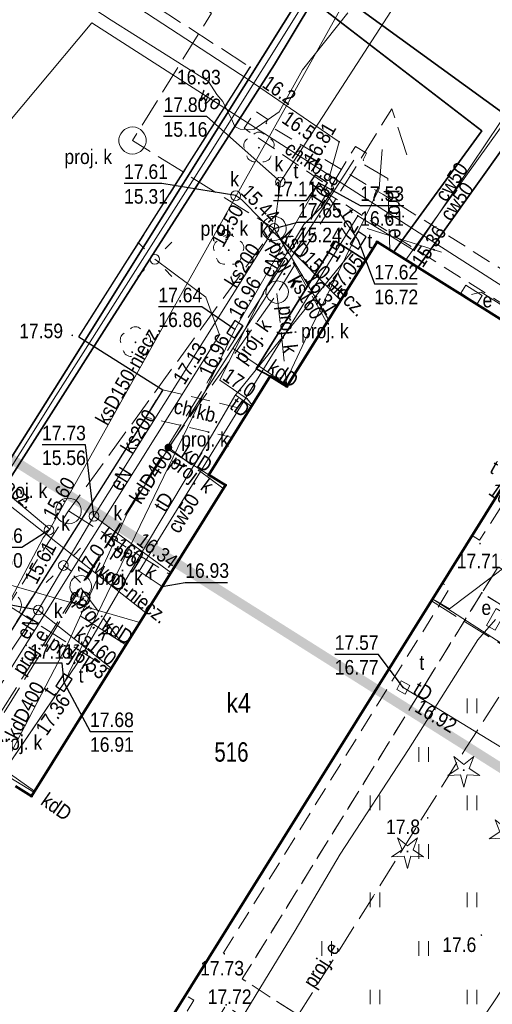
# Model space of a CAD drawing. Header units: metres. Extents: x 6530877 to 6534102, y 6042175 to 6045327.
# Tile 49 of 76: x 6533012 to 6533037, y 6044120 to 6044171. Entities that reach past the tile are written whole.
import ezdxf
from ezdxf.enums import TextEntityAlignment as Align

# ---------------------------------------------------------------- set-up
doc = ezdxf.new("R2010")
doc.units = ezdxf.units.M
doc.header["$MEASUREMENT"] = 0
doc.linetypes.add('1.0_0.5', pattern=[1.5, 1, -0.5])
doc.linetypes.add('1.5_0.5', pattern=[2, 1.5, -0.5])
doc.layers.get('0').update_dxf_attribs({"color": 2, "linetype": 'CONTINUOUS', "lineweight": 5})
for name, color, linetype in [('312-budynek ewidencyjny', 7, 'CONTINUOUS'), ('312-oznaczenie budynku ewidencyjnego', 7, 'CONTINUOUS'), ('312-oznaczenie budynku ewidencyjnego-Atr117', 7, 'CONTINUOUS'), ('chodnik', 7, 'CONTINUOUS'), ('chodnik-Atr17', 7, 'CONTINUOUS'), ('drzewo iglaste', 7, 'CONTINUOUS'), ('drzewo liściaste', 7, 'CONTINUOUS'), ('jezdnia', 7, 'CONTINUOUS'), ('kanalizacyjne urządzenie techniczne - ob. projektowany', 7, 'CONTINUOUS'), ('kanalizacyjne urządzenie techniczne - ob. projektowany-Atr17', 7, 'CONTINUOUS'), ('krawężnik', 7, 'CONTINUOUS'), ('latarnia', 7, 'CONTINUOUS'), ('obudowa ochronna przewodu', 7, 'CONTINUOUS'), ('ogrodzenie trwałe', 7, 'CONTINUOUS'), ('pikieta naturalna', 7, 'CONTINUOUS'), ('pikieta naturalna-Atr2', 7, 'CONTINUOUS'), ('pikieta sztuczna', 7, 'CONTINUOUS'), ('pikieta sztuczna-Atr2', 7, 'CONTINUOUS'), ('przewód ciepłowniczy', 7, 'CONTINUOUS'), ('przewód ciepłowniczy-Atr1', 7, 'CONTINUOUS'), ('przewód elektroenergetyczny podziemny', 7, 'CONTINUOUS'), ('przewód elektroenergetyczny podziemny - ob. projektowany', 7, 'CONTINUOUS'), ('przewód elektroenergetyczny podziemny - ob. projektowany-Atr1', 7, 'CONTINUOUS'), ('przewód elektroenergetyczny podziemny-Atr1', 7, 'CONTINUOUS'), ('przewód gazowy', 7, 'CONTINUOUS'), ('przewód kanalizacyjny', 7, 'CONTINUOUS'), ('przewód kanalizacyjny - ob. projektowany', 7, 'CONTINUOUS'), ('przewód kanalizacyjny - ob. projektowany-Atr1', 7, 'CONTINUOUS'), ('przewód kanalizacyjny-Atr1', 7, 'CONTINUOUS'), ('przewód telekomunikacyjny podziemny', 7, 'CONTINUOUS'), ('przewód telekomunikacyjny podziemny-Atr1', 7, 'CONTINUOUS'), ('przewód wodociągowy', 7, 'CONTINUOUS'), ('przewód wodociągowy - ob. projektowany', 7, 'CONTINUOUS'), ('przewód wodociągowy-Atr1', 7, 'CONTINUOUS'), ('Punkt budynku', 7, 'CONTINUOUS'), ('rzędna', 7, 'CONTINUOUS'), ('rzędna-Atr2', 7, 'CONTINUOUS'), ('rzędna-Atr3', 7, 'CONTINUOUS'), ('szafa elektroenergetyczna lub kontener', 7, 'CONTINUOUS'), ('szafa elektroenergetyczna lub kontener-Atr17', 7, 'CONTINUOUS'), ('trawnik', 7, 'CONTINUOUS'), ('właz do komory lub kanału - kwadratowy', 7, 'CONTINUOUS'), ('właz do komory lub kanału - kwadratowy-Atr17', 7, 'CONTINUOUS'), ('właz do komory lub kanału - okrągły', 7, 'CONTINUOUS'), ('właz do komory lub kanału - okrągły-Atr17', 7, 'CONTINUOUS'), ('właz do komory lub kanału - prostokątny', 7, 'CONTINUOUS'), ('właz do komory lub kanału - prostokątny-Atr17', 7, 'CONTINUOUS'), ('Zakres', 7, 'CONTINUOUS')]:
    doc.layers.add(name, color=color, linetype=linetype)
doc.styles.get("Standard").update_dxf_attribs({"font": 'Working1250', "width": 0.75})
doc.linetypes.add('902-500', pattern='A,3.75,0,[1,ksztalty.shx,S=0.5,R=0,X=0,Y=0],3.75', length=7.5)

# ---------------------------------------------------------------- blocks, each defined once
blk = doc.blocks.new('PUNKTBUD')
at = {"color": 0}
blk.add_circle((0, 0), 0.045, dxfattribs=at)
blk = doc.blocks.new('PW01')
at = {"linetype": 'Continuous', "lineweight": 13}
h = blk.add_hatch(color=0, dxfattribs=at)
edge = h.paths.add_edge_path()
edge.add_arc((0, 0), 0.045, 0, 360)
blk = doc.blocks.new('OP011')
at = {"linetype": 'Continuous', "lineweight": 13}
h = blk.add_hatch(color=0, dxfattribs=at)
edge = h.paths.add_edge_path()
edge.add_arc((0, 0), 0.05, 0, 360)
at = {"color": 0, "linetype": 'Continuous', "lineweight": 13}
for p, q in [((-0.283, 0.093), (-0.512, 0.706)), ((-0.512, 0.706), (0, 0.299)), ((0, 0.299), (0.512, 0.706)), ((0.512, 0.706), (0.283, 0.093)), ((-0.828, -0.268), (-0.283, 0.093)), ((0.283, 0.093), (0.828, -0.268)), ((-0.175, -0.24), (-0.828, -0.268)), ((0, -0.87), (-0.175, -0.24)), ((0.175, -0.24), (0, -0.87)), ((0.828, -0.268), (0.175, -0.24))]:
    blk.add_line(p, q, dxfattribs=at)
blk = doc.blocks.new('US22A')
at = {"color": 0, "linetype": 'Continuous', "lineweight": 0}
blk.add_lwpolyline([(-0.25, -0.25), (0.25, -0.25), (0.25, 0.25), (-0.25, 0.25)], close=True, dxfattribs=at)
blk = doc.blocks.new('US22')
at = {"color": 0, "linetype": 'Continuous', "lineweight": 13}
blk.add_circle((0, 0), 0.25, dxfattribs=at)
blk = doc.blocks.new('OP021')
at = {"linetype": 'Continuous', "lineweight": 13}
h = blk.add_hatch(color=0, dxfattribs=at)
edge = h.paths.add_edge_path()
edge.add_arc((0, 0), 0.05, 0, 360)
at = {"color": 0, "linetype": 'Continuous', "lineweight": 13}
for centre, start, end in [((0, 0.4), 49.272, 130.728), ((-0.38, 0.124), 121.308, 202.548), ((0.38, 0.124), 337.452, 58.692), ((-0.235, -0.324), 193.221, 274.871), ((0.235, -0.324), 265.129, 346.779)]:
    blk.add_arc(centre, 0.4, start, end, dxfattribs=at)
blk = doc.blocks.new('US18')
at = {"color": 0, "linetype": 'Continuous', "lineweight": 13}
for p, q in [((-0.5, -0.25), (-0.5, 0.25)), ((-0.5, 0.25), (0.5, 0.25)), ((0.5, -0.25), (0.5, 0.25)), ((-0.5, -0.25), (0.5, -0.25))]:
    blk.add_line(p, q, dxfattribs=at)
blk = doc.blocks.new('SUPWP')
at = {"color": 0, "linetype": 'Continuous'}
blk.add_lwpolyline([(-0.375, -0.25), (0.375, -0.25), (0.375, 0.25), (-0.375, 0.25)], close=True, dxfattribs=at)
blk = doc.blocks.new('SM01')
at = {"color": 0, "linetype": 'Continuous', "lineweight": 13}
for p, q in [((-0.53, 0.531), (-0.883, 0.884)), ((0.531, 0.531), (0.884, 0.884)), ((-0.53, -0.53), (-0.883, -0.883)), ((0.531, -0.53), (0.884, -0.883))]:
    blk.add_line(p, q, dxfattribs=at)
blk.add_circle((0, 0), 0.25, dxfattribs=at)
blk = doc.blocks.new('TU04')
at = {"color": 0, "linetype": 'Continuous', "lineweight": 13}
for p, q in [((0, 0), (0, 0.75)), ((0.5, 0), (0.5, 0.75))]:
    blk.add_line(p, q, dxfattribs=at)
blk = doc.blocks.new('US25')
at = {"linetype": 'Continuous', "lineweight": 0}
h = blk.add_hatch(color=0, dxfattribs=at)
edge = h.paths.add_edge_path()
edge.add_arc((0, 0), 0.2, 0, 360)

msp = doc.modelspace()

# ---------------------------------------------------------------- linework, layer by layer
at = {"layer": '312-budynek ewidencyjny', "color": 7, "linetype": 'Continuous', "lineweight": 50, "flags": 128}
for points in [[(6533026.06, 6044152.04), (6533030.71, 6044159.5)], [(6533030.71, 6044159.5), (6533041.03, 6044153.04)], [(6533041.03, 6044153.04), (6533015.41, 6044111.96)], [(6533022.04, 6044147.49), (6533025.2, 6044152.57)], [(6533025.2, 6044152.57), (6533026.06, 6044152.04)], [(6533022.89, 6044146.96), (6533022.04, 6044147.49)], [(6533012.89, 6044130.93), (6533022.89, 6044146.96)], [(6533012.06, 6044131.45), (6533012.89, 6044130.93)]]:
    msp.add_lwpolyline(points, dxfattribs=at)
at = {"layer": 'chodnik', "color": 7, "linetype": '1.0_0.5', "lineweight": 18, "flags": 128}
for points in [[(6533016, 6044109.01), (6533022.91, 6044120.13), (6533032.53, 6044113.92), (6533033.37, 6044115.3), (6533023.76, 6044121.51), (6533036.11, 6044141.41), (6533036.95, 6044142.75), (6533043.16, 6044152.54), (6533053.52, 6044146.04), (6533054.18, 6044142.79), (6533055.75, 6044142.51), (6533054.62, 6044147.87), (6533054.25, 6044147.27), (6533031.03, 6044161.94), (6533030.18, 6044162.43), (6533024.97, 6044165.61), (6533025.08, 6044165.81), (6533024.44, 6044166.23), (6533023.86, 6044165.35), (6533028.19, 6044162.39), (6533028.01, 6044162.08), (6533041.86, 6044153.35), (6533036, 6044144.12), (6533035.62, 6044144.37), (6533034.09, 6044141.91), (6533034.47, 6044141.67), (6533022.8, 6044122.86), (6533022.37, 6044123.12), (6533020.84, 6044120.67), (6533021.26, 6044120.41), (6533015.5, 6044111.12), (6532978.54, 6044132.73), (6532978.2, 6044132.19), (6532983.58, 6044128.74), (6533011.97, 6044111.59), (6533014.18, 6044110.2), (6533014.83, 6044109.78)], [(6533019.66, 6044151.88), (6533024.11, 6044150.82), (6533023.24, 6044149.41), (6533018.79, 6044150.46)], [(6533016, 6044109.01), (6533012.45, 6044103.41), (6533023.19, 6044096.64), (6533024.17, 6044096.41), (6533024.89, 6044096.43), (6533025.62, 6044096.77), (6533035.29, 6044112.28), (6533034.43, 6044112.81), (6533035.24, 6044114.15), (6533036.11, 6044113.61), (6533048.55, 6044133.66), (6533043.2, 6044137), (6533042.69, 6044136.19), (6533041.28, 6044137.07), (6533041.77, 6044137.88), (6533036.11, 6044141.41), (6533036.95, 6044142.75), (6533041.94, 6044139.63), (6533042.45, 6044140.44), (6533043.85, 6044139.57), (6533043.34, 6044138.75), (6533049.39, 6044135.02), (6533054.18, 6044142.79), (6533055.75, 6044142.51), (6533050.43, 6044133.95), (6533040.97, 6044118.73), (6533037.29, 6044112.81), (6533038.15, 6044112.26), (6533037.32, 6044110.94), (6533036.47, 6044111.46), (6533031.7, 6044103.79), (6533032.38, 6044102.91), (6533031.2, 6044101.02), (6533030.14, 6044101.26), (6533026.5, 6044095.4), (6533025.88, 6044094.96), (6533024.93, 6044094.72), (6533023.88, 6044094.71), (6533023.21, 6044094.86), (6533022.29, 6044095.24), (6533010.9, 6044102.48), (6532999.72, 6044109.51), (6532989.55, 6044115.91), (6532989.05, 6044115.2), (6532987.21, 6044116.36), (6532988.56, 6044118.54), (6533000.64, 6044110.83), (6533011.28, 6044104.13), (6533014.83, 6044109.78)]]:
    msp.add_lwpolyline(points, dxfattribs=at)
at = {"layer": 'jezdnia', "color": 7, "linetype": '1.5_0.5', "lineweight": 18, "flags": 128}
msp.add_lwpolyline([(6532984.49, 6044133.74), (6532991.07, 6044144.1), (6532991.82, 6044145.36), (6532995.28, 6044151.11), (6532996.87, 6044153.68), (6533002.63, 6044162.62), (6533011.5, 6044176.65), (6533024.17, 6044168.5), (6533023.23, 6044167.01), (6533022.66, 6044166.13), (6533015.33, 6044154.6), (6533019.66, 6044151.88), (6533018.79, 6044150.46), (6533007.19, 6044132.1), (6533006.33, 6044130.73), (6533003.56, 6044126.36)], dxfattribs=at)
at = {"layer": 'kanalizacyjne urządzenie techniczne - ob. projektowany', "color": 34, "linetype": 'Continuous', "lineweight": 18, "flags": 128}
for points in [[(6533017.49, 6044164.37), (6533017.43, 6044164.5), (6533017.4, 6044164.65), (6533017.4, 6044164.8), (6533017.43, 6044164.94), (6533017.49, 6044165.07), (6533017.58, 6044165.19), (6533017.69, 6044165.29), (6533017.82, 6044165.36), (6533017.96, 6044165.41), (6533018.1, 6044165.42), (6533018.25, 6044165.41), (6533018.39, 6044165.36), (6533018.51, 6044165.29), (6533018.62, 6044165.19), (6533018.71, 6044165.07), (6533018.77, 6044164.94), (6533018.8, 6044164.79), (6533018.8, 6044164.64), (6533018.77, 6044164.5), (6533018.71, 6044164.37), (6533018.62, 6044164.25), (6533018.51, 6044164.15), (6533018.38, 6044164.08), (6533018.24, 6044164.03), (6533018.1, 6044164.02), (6533017.95, 6044164.03), (6533017.81, 6044164.08), (6533017.69, 6044164.15), (6533017.58, 6044164.25)], [(6533025.04, 6044159.68), (6533024.94, 6044159.77), (6533024.86, 6044159.87), (6533024.81, 6044159.99), (6533024.78, 6044160.12), (6533024.78, 6044160.25), (6533024.8, 6044160.37), (6533024.86, 6044160.49), (6533024.93, 6044160.6), (6533025.03, 6044160.69), (6533025.14, 6044160.76), (6533025.26, 6044160.8), (6533025.39, 6044160.81), (6533025.52, 6044160.8), (6533025.65, 6044160.76), (6533025.76, 6044160.7), (6533025.86, 6044160.61), (6533025.94, 6044160.51), (6533025.99, 6044160.39), (6533026.02, 6044160.26), (6533026.02, 6044160.13), (6533026, 6044160.01), (6533025.94, 6044159.89), (6533025.87, 6044159.78), (6533025.77, 6044159.69), (6533025.66, 6044159.62), (6533025.54, 6044159.58), (6533025.41, 6044159.57), (6533025.28, 6044159.58), (6533025.15, 6044159.62)], [(6533025.29, 6044156.4), (6533025.19, 6044156.47), (6533025.11, 6044156.55), (6533025.04, 6044156.66), (6533025, 6044156.77), (6533024.98, 6044156.89), (6533024.99, 6044157.01), (6533025.02, 6044157.13), (6533025.08, 6044157.23), (6533025.16, 6044157.32), (6533025.25, 6044157.4), (6533025.36, 6044157.45), (6533025.48, 6044157.48), (6533025.6, 6044157.49), (6533025.72, 6044157.46), (6533025.83, 6044157.42), (6533025.93, 6044157.35), (6533026.01, 6044157.27), (6533026.08, 6044157.16), (6533026.12, 6044157.05), (6533026.14, 6044156.93), (6533026.13, 6044156.81), (6533026.1, 6044156.69), (6533026.04, 6044156.59), (6533025.96, 6044156.5), (6533025.87, 6044156.42), (6533025.76, 6044156.37), (6533025.64, 6044156.34), (6533025.52, 6044156.33), (6533025.4, 6044156.36)], [(6533014.43, 6044145.08), (6533014.32, 6044145.17), (6533014.24, 6044145.28), (6533014.18, 6044145.4), (6533014.14, 6044145.54), (6533014.14, 6044145.68), (6533014.16, 6044145.81), (6533014.21, 6044145.94), (6533014.29, 6044146.06), (6533014.39, 6044146.15), (6533014.51, 6044146.23), (6533014.64, 6044146.27), (6533014.78, 6044146.29), (6533014.91, 6044146.28), (6533015.05, 6044146.24), (6533015.17, 6044146.18), (6533015.28, 6044146.09), (6533015.36, 6044145.98), (6533015.42, 6044145.86), (6533015.46, 6044145.72), (6533015.46, 6044145.58), (6533015.44, 6044145.45), (6533015.39, 6044145.32), (6533015.31, 6044145.2), (6533015.21, 6044145.11), (6533015.09, 6044145.03), (6533014.96, 6044144.99), (6533014.82, 6044144.97), (6533014.69, 6044144.98), (6533014.55, 6044145.02)], [(6533015.29, 6044141.2), (6533015.18, 6044141.24), (6533015.08, 6044141.3), (6533015, 6044141.39), (6533014.94, 6044141.48), (6533014.89, 6044141.59), (6533014.87, 6044141.71), (6533014.88, 6044141.82), (6533014.91, 6044141.94), (6533014.96, 6044142.04), (6533015.03, 6044142.13), (6533015.12, 6044142.21), (6533015.23, 6044142.26), (6533015.34, 6044142.29), (6533015.45, 6044142.3), (6533015.57, 6044142.28), (6533015.68, 6044142.24), (6533015.78, 6044142.18), (6533015.86, 6044142.09), (6533015.92, 6044142), (6533015.97, 6044141.89), (6533015.99, 6044141.77), (6533015.98, 6044141.66), (6533015.95, 6044141.54), (6533015.9, 6044141.44), (6533015.83, 6044141.35), (6533015.74, 6044141.27), (6533015.63, 6044141.22), (6533015.52, 6044141.19), (6533015.41, 6044141.18)]]:
    msp.add_lwpolyline(points, close=True, dxfattribs=at)
msp.add_lwpolyline([(6533012.21, 6044141.19), (6533012.29, 6044141.08), (6533012.34, 6044140.95), (6533012.37, 6044140.81), (6533012.36, 6044140.67), (6533012.33, 6044140.53), (6533012.27, 6044140.41)], dxfattribs=at)
at = {"layer": 'krawężnik', "color": 7, "linetype": 'Continuous', "lineweight": 25, "flags": 128}
for points in [[(6533015.33, 6044154.6), (6533022.66, 6044166.13), (6533023.23, 6044167.01), (6533024.17, 6044168.5)], [(6533015.33, 6044154.6), (6533019.66, 6044151.88), (6533018.79, 6044150.46), (6533007.19, 6044132.1), (6533006.33, 6044130.73), (6533003.56, 6044126.36), (6532996.37, 6044130.9)]]:
    msp.add_lwpolyline(points, dxfattribs=at)
at = {"layer": 'obudowa ochronna przewodu', "color": 7, "linetype": 'Continuous', "lineweight": 35, "flags": 128}
msp.add_lwpolyline([(6533010.24, 6044145.86), (6533008.89, 6044143.61), (6533008.39, 6044142.9), (6533008.78, 6044142.62), (6533016.76, 6044155.12), (6533025.42, 6044168.64), (6533027.4, 6044171.92), (6533036.11, 6044165.22), (6533031.56, 6044158.97), (6533032.82, 6044158.18), (6533037.29, 6044164.47), (6533045.74, 6044160.08), (6533062.05, 6044149.99), (6533062.66, 6044151.04), (6533059.84, 6044152.8), (6533058.88, 6044153.4), (6533046.71, 6044161), (6533045.66, 6044161.66), (6533037.4, 6044165.99), (6533027.43, 6044173.24), (6533026.87, 6044172.34), (6533014.68, 6044152.87)], close=True, dxfattribs=at)
at = {"layer": 'ogrodzenie trwałe', "color": 7, "linetype": '902-500', "lineweight": 35, "flags": 128}
msp.add_lwpolyline([(6533030.12, 6044158.56), (6533028.57, 6044159.53), (6533024.48, 6044152.95), (6533025.2, 6044152.57)], dxfattribs=at)
at = {"layer": 'przewód ciepłowniczy', "color": 212, "linetype": 'Continuous', "lineweight": 18, "flags": 128}
for points in [[(6533008.61, 6044142.75), (6533014.15, 6044151.57), (6533022.12, 6044164.11), (6533027.43, 6044172.6)], [(6533019.63, 6044141.74), (6533018.44, 6044142.52), (6533029.71, 6044160.84), (6533032.63, 6044159.06), (6533037.05, 6044165.65), (6533045.86, 6044160.85), (6533046.37, 6044161.62)], [(6533032.19, 6044158.57), (6533037.08, 6044165.37)], [(6533006.79, 6044143.13), (6533009.49, 6044142.48), (6533018.47, 6044139.88)]]:
    msp.add_lwpolyline(points, dxfattribs=at)
at = {"layer": 'przewód elektroenergetyczny podziemny', "color": 1, "linetype": 'Continuous', "lineweight": 18, "flags": 128}
for points in [[(6533024.27, 6044151.08), (6533024.01, 6044151.41), (6533022.6, 6044152.37), (6533024.83, 6044156.87), (6533026.93, 6044160.39), (6533027.86, 6044161.31), (6533028.48, 6044162.27), (6533028.23, 6044162.74), (6533028.76, 6044164.65), (6533024.06, 6044167.86), (6533010.79, 6044176.53), (6533005.78, 6044179.99), (6533008.53, 6044184.27), (6533008.4, 6044184.57)], [(6533012.37, 6044173.97), (6533017, 6044170.92), (6533022.01, 6044167.76), (6533022.44, 6044167.1), (6533022.76, 6044166.74), (6533023, 6044166.24), (6533023.18, 6044165.87), (6533023.38, 6044165.44), (6533023.65, 6044165.3), (6533024.36, 6044165.29), (6533025.66, 6044166.2), (6533026.86, 6044168.36), (6533029.2, 6044171.3)], [(6533014.95, 6044142.53), (6533022.58, 6044154.71), (6533021.88, 6044156.64), (6533019.25, 6044158.6)], [(6533045.46, 6044149.63), (6533044.41, 6044151.65), (6533036.08, 6044156.91), (6533035.58, 6044156.79)], [(6533014.95, 6044142.53), (6533014.54, 6044142.82)], [(6533005.34, 6044127.14), (6533014.95, 6044142.53)], [(6533036.82, 6044140.04), (6533035.91, 6044138.98), (6533032.33, 6044133.34), (6533028.8, 6044127.94), (6533026.48, 6044124), (6533023.75, 6044119.53), (6533021.4, 6044115.1), (6533019, 6044110.77), (6533017.98, 6044108.86), (6533017.58, 6044108.17), (6533017.34, 6044108.04), (6533016.87, 6044107.92), (6533016.34, 6044107.91), (6533015.96, 6044108), (6533015.49, 6044108.25), (6533015.05, 6044108.57), (6533013.3, 6044110.23)], [(6533032.2, 6044112.07), (6533032.09, 6044112.44), (6533032.08, 6044112.91), (6533032.49, 6044114.16), (6533033.93, 6044116.23), (6533034.52, 6044117), (6533035.33, 6044118.27), (6533036.83, 6044120.48), (6533038.25, 6044122.66), (6533041.75, 6044128.16), (6533043.8, 6044131.4), (6533044.27, 6044132.25), (6533044.43, 6044132.47), (6533044.66, 6044132.7), (6533045.13, 6044133.38), (6533045.42, 6044133.7), (6533045.72, 6044133.89), (6533045.91, 6044133.91), (6533046.26, 6044133.85), (6533046.72, 6044133.72), (6533047.37, 6044133.42), (6533047.89, 6044132.94)]]:
    msp.add_lwpolyline(points, dxfattribs=at)
at = {"layer": 'przewód elektroenergetyczny podziemny - ob. projektowany', "color": 1, "linetype": '1.5_0.5', "lineweight": 18, "flags": 128}
for points in [[(6533002.83, 6044121.7), (6533005.93, 6044126.81), (6533007.45, 6044129.14), (6533012.45, 6044137.07), (6533017.27, 6044144.7), (6533022.02, 6044152.37), (6533027.42, 6044160.85), (6533029.59, 6044164.41), (6533030.16, 6044164.07), (6533029.99, 6044163.73), (6533030.06, 6044163.46)], [(6533030.06, 6044163.46), (6533031.27, 6044162.76), (6533031.36, 6044159.09)], [(6533045.5, 6044149.58), (6533041.54, 6044143.22), (6533040.18, 6044141.07), (6533038.8, 6044138.84), (6533035.29, 6044133.4), (6533030.52, 6044125.78), (6533025.19, 6044117.36), (6533020.7, 6044110.23), (6533017.96, 6044105.83), (6533017.27, 6044104.7)]]:
    msp.add_lwpolyline(points, dxfattribs=at)
at = {"layer": 'przewód gazowy', "color": 52, "linetype": 'Continuous', "lineweight": 18, "flags": 128}
msp.add_lwpolyline([(6533030.98, 6044164.26), (6533030.81, 6044162.24), (6533026.99, 6044154.39), (6533025.92, 6044152.13)], dxfattribs=at)
at = {"layer": 'przewód kanalizacyjny', "color": 34, "linetype": 'Continuous', "lineweight": 18, "flags": 128}
for points in [[(6533035.94, 6044184.25), (6533023.42, 6044161.84)], [(6533025.73, 6044162.59), (6533037.14, 6044180.22)], [(6533037.14, 6044180.22), (6533025.73, 6044162.59)], [(6533014.74, 6044138.77), (6533017.88, 6044145.62), (6533029.52, 6044163.71)], [(6533005.05, 6044128.28), (6533013.24, 6044140.52), (6533016.11, 6044145.36), (6533025.4, 6044160.19), (6533025.73, 6044162.59)], [(6533023.42, 6044161.84), (6533013.84, 6044144.7)], [(6533028.83, 6044156.49), (6533023.74, 6044161.67), (6533023.42, 6044161.88)], [(6533028.21, 6044155.49), (6533025.4, 6044160.19)], [(6533023.29, 6044154.01), (6533026.09, 6044152.1)], [(6533019.93, 6044148.81), (6533022.04, 6044147.49)], [(6533013.84, 6044144.7), (6533009.84, 6044148.05)], [(6533016.11, 6044145.36), (6533020.07, 6044142.45)], [(6533013.84, 6044144.7), (6533013.49, 6044144.24), (6533005.05, 6044128.28)], [(6533013.24, 6044140.52), (6533017, 6044137.52)], [(6533015.4, 6044140.22), (6533017.75, 6044138.73)], [(6533007.88, 6044126.18), (6533011.18, 6044131.92), (6533014.74, 6044138.77)], [(6533011.4, 6044132.35), (6533013.05, 6044131.19)]]:
    msp.add_lwpolyline(points, dxfattribs=at)
at = {"layer": 'przewód kanalizacyjny - ob. projektowany', "color": 34, "linetype": '1.5_0.5', "lineweight": 18, "flags": 128}
for points in [[(6532969.05, 6044152.66), (6532965.08, 6044155.18), (6532970.57, 6044164.01), (6532979.89, 6044178.8), (6532987.72, 6044191.22), (6532988.63, 6044192.64), (6533022.17, 6044171.28), (6533018.1, 6044164.72), (6533025.4, 6044160.19), (6533014.8, 6044145.63), (6533011.7, 6044140.76), (6533004.42, 6044129.06), (6533009.24, 6044125.13)], [(6533032.24, 6044163.98), (6533031.47, 6044166.36), (6533025.55, 6044156.83), (6533019.95, 6044148.9), (6533015.43, 6044141.67), (6533010.08, 6044132.95), (6533006.9, 6044127.98), (6533009.64, 6044125.72)], [(6533025.4, 6044160.19), (6533028.12, 6044155.34)], [(6533025.55, 6044156.83), (6533026.06, 6044152.04)], [(6533019.95, 6044148.9), (6533022.78, 6044146.78)], [(6533014.8, 6044145.63), (6533020.02, 6044142.36)], [(6533015.43, 6044141.67), (6533017.69, 6044138.63)], [(6533011.7, 6044140.76), (6533016.95, 6044137.44)], [(6533010.08, 6044132.95), (6533013.02, 6044131.13)]]:
    msp.add_lwpolyline(points, dxfattribs=at)
at = {"layer": 'przewód telekomunikacyjny podziemny', "color": 30, "linetype": 'Continuous', "lineweight": 18, "flags": 128}
for points in [[(6533029.74, 6044159.58), (6533027.7, 6044162.54), (6533023.38, 6044154.99), (6533014.57, 6044136.78), (6533010.33, 6044130.56)], [(6533030.2, 6044160.18), (6533034.04, 6044158.97)], [(6533023.37, 6044151.56), (6533029.36, 6044158.93)], [(6533010.33, 6044130.56), (6533015.21, 6044137.72), (6533018.61, 6044143.55), (6533022.23, 6044149.58), (6533023.37, 6044151.56)], [(6533023.37, 6044151.56), (6533023.45, 6044151.58), (6533024.24, 6044151.02)], [(6533032.06, 6044136.53), (6533037.44, 6044133.25)]]:
    msp.add_lwpolyline(points, dxfattribs=at)
at = {"layer": 'przewód wodociągowy', "color": 5, "linetype": 'Continuous', "lineweight": 18, "flags": 128}
for points in [[(6533090.53, 6044189.07), (6533090.41, 6044188.89), (6533085.52, 6044182.34), (6533081.84, 6044178.38), (6533074.86, 6044171.53), (6533062.75, 6044162.21), (6533050.79, 6044153), (6533044.66, 6044148.28), (6533034.44, 6044140.59), (6533033.58, 6044141.09)], [(6533058.63, 6044143.46), (6533016.01, 6044170.78), (6532998.55, 6044149.97)], [(6533009.58, 6044147.63), (6533018.78, 6044140.38)], [(6533033.58, 6044141.09), (6533050.63, 6044130.1)]]:
    msp.add_lwpolyline(points, dxfattribs=at)
at = {"layer": 'przewód wodociągowy - ob. projektowany', "color": 5, "linetype": '1.5_0.5', "lineweight": 18, "flags": 128}
msp.add_lwpolyline([(6533033.52, 6044140.99), (6533042.08, 6044135.68), (6533043.96, 6044134.47), (6533044.16, 6044135)], dxfattribs=at)
at = {"layer": 'rzędna-Atr2', "color": 7, "flags": 128}
for points in [[(6533025.73, 6044162.59), (6533021.94, 6044165.96), (6533019.701, 6044165.96)], [(6533023.42, 6044161.88), (6533019.62, 6044162.51), (6533017.668, 6044162.51)], [(6533027.7, 6044162.54), (6533027.03, 6044161.62), (6533025.37, 6044161.62)], [(6533027.7, 6044162.54), (6533029.84, 6044161.37), (6533032.085, 6044161.37)], [(6533025.4, 6044160.19), (6533026.63, 6044160.52), (6533028.907, 6044160.52)], [(6533029.74, 6044159.58), (6533030.57, 6044157.33), (6533032.783, 6044157.33)], [(6533023.38, 6044154.99), (6533021.68, 6044156.15), (6533019.435, 6044156.15)], [(6533016.11, 6044145.36), (6533015.68, 6044149.04), (6533013.435, 6044149.04)], [(6533013.79, 6044144.64), (6533012.4, 6044143.75), (6533010.187, 6044143.75)], [(6533019.63, 6044141.74), (6533020.82, 6044141.95), (6533023.001, 6044141.95)], [(6533013.24, 6044140.52), (6533011.16, 6044140.9), (6533008.91, 6044140.9)], [(6533032.06, 6044136.53), (6533030.78, 6044138.24), (6533028.53, 6044138.24)], [(6533014.57, 6044136.78), (6533014.47, 6044137.78), (6533012.81, 6044137.78)], [(6533014.57, 6044136.78), (6533015.91, 6044134.26), (6533018.123, 6044134.26)]]:
    msp.add_lwpolyline(points, dxfattribs=at)
at = {"layer": 'trawnik', "color": 7, "linetype": '1.0_0.5', "lineweight": 18, "flags": 128}
msp.add_lwpolyline([(6533033.37, 6044115.3), (6533035.24, 6044114.15), (6533036.11, 6044113.61), (6533048.55, 6044133.66), (6533043.2, 6044137), (6533042.69, 6044136.19), (6533041.28, 6044137.07), (6533041.77, 6044137.88), (6533036.11, 6044141.41), (6533023.76, 6044121.51)], close=True, dxfattribs=at)
at = {"layer": 'Zakres', "linetype": '1.0_0.5', "lineweight": 70, "const_width": 0.5}
msp.add_lwpolyline([(6532894.4047, 6044010.7263), (6532901.9047, 6044070.7963), (6532921.4247, 6044144.6363), (6532942.6547, 6044191.9663), (6533112.6947, 6044084.6963), (6533080.6444, 6044033.6409), (6533043.3034, 6044057.7488), (6532987.3747, 6043969.1763), (6532966.8747, 6043966.4363), (6532894.4047, 6044010.7263)], dxfattribs=at)

# ---------------------------------------------------------------- block references
at = {"layer": 'drzewo iglaste', "color": 94, "linetype": 'Continuous', "lineweight": 18}
for p in [(6533035.18, 6044132.27), (6533037.32, 6044129), (6533032.28, 6044128.08)]:
    msp.add_blockref('OP011', p, dxfattribs=at)
at = {"layer": 'drzewo liściaste', "color": 94, "linetype": 'Continuous', "lineweight": 18}
for p in [(6533024.62, 6044164.35), (6533023.06, 6044159.07), (6533018.25, 6044154.32)]:
    msp.add_blockref('OP021', p, dxfattribs=at)
at = {"layer": 'kanalizacyjne urządzenie techniczne - ob. projektowany', "color": 34, "linetype": 'Continuous', "lineweight": 18}
msp.add_blockref('US25', (6533019.95, 6044148.9), dxfattribs=at)
at = {"layer": 'latarnia', "color": 7, "linetype": 'Continuous', "lineweight": 18}
for p in [(6533019.25, 6044158.6), (6533014.54, 6044142.82)]:
    msp.add_blockref('SM01', p, dxfattribs=at)
at = {"layer": 'pikieta naturalna', "color": 7, "linetype": 'Continuous', "lineweight": 13}
for p in [(6533033.32, 6044129.81), (6533036.09, 6044123.77)]:
    msp.add_blockref('PW01', p, dxfattribs=at)
at = {"layer": 'pikieta sztuczna', "color": 7, "linetype": 'Continuous', "lineweight": 13}
for p in [(6533024.17, 6044168.5), (6533014.99, 6044154.68), (6533036.02, 6044143.95), (6533036.11, 6044141.41), (6533022.83, 6044122.81), (6533022.93, 6044120.18)]:
    msp.add_blockref('PW01', p, dxfattribs=at)
at = {"layer": 'Punkt budynku', "color": 5, "linetype": 'Continuous', "lineweight": 18}
for p in [(6533030.71, 6044159.5), (6533025.2, 6044152.57), (6533026.06, 6044152.04), (6533022.04, 6044147.49), (6533022.89, 6044146.96), (6533012.89, 6044130.93)]:
    msp.add_blockref('PUNKTBUD', p, dxfattribs=at)
at = {"layer": 'rzędna', "color": 1, "linetype": 'Continuous', "lineweight": 18}
for p, rotation in [((6533024.06, 6044167.86), 146.837), ((6533028.76, 6044164.65), 145.664), ((6533027.86, 6044161.31), 224.683), ((6533022.58, 6044154.71), 57.93300000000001), ((6533024.01, 6044151.41), 145.746), ((6533014.95, 6044142.53), 237.928)]:
    msp.add_blockref('PW01', p, dxfattribs=dict(at, rotation=rotation))
at = {"layer": 'rzędna', "color": 34, "linetype": 'Continuous', "lineweight": 18}
for p, rotation in [((6533025.73, 6044162.59), 43.937), ((6533023.42, 6044161.88), 314.504), ((6533023.42, 6044161.88), 218.814), ((6533023.42, 6044161.88), 60.772), ((6533025.4, 6044160.19), 39.237), ((6533028.21, 6044155.49), 120.804), ((6533016.11, 6044145.36), 20.806), ((6533013.79, 6044144.64), 344.491), ((6533013.84, 6044144.7), 60.772), ((6533013.84, 6044144.7), 62.126), ((6533020.07, 6044142.45), 145.385), ((6533013.24, 6044140.52), 47.861), ((6533017, 6044137.52), 141.447)]:
    msp.add_blockref('PW01', p, dxfattribs=dict(at, rotation=rotation))
at = {"layer": 'rzędna', "color": 30, "linetype": 'Continuous', "lineweight": 18}
for p, rotation in [((6533027.7, 6044162.54), 304.577), ((6533027.7, 6044162.54), 326.466), ((6533027.7, 6044162.54), 240.15), ((6533029.74, 6044159.58), 57.59500000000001), ((6533029.36, 6044158.93), 50.914), ((6533023.38, 6044154.99), 56.59100000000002), ((6533023.38, 6044154.99), 60.15500000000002), ((6533023.38, 6044154.99), 64.18399999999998), ((6533014.57, 6044136.78), 55.769), ((6533014.57, 6044136.78), 56.69899999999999), ((6533014.57, 6044136.78), 64.18399999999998), ((6533032.06, 6044136.53), 328.627), ((6533032.06, 6044136.53), 332.068)]:
    msp.add_blockref('PW01', p, dxfattribs=dict(at, rotation=rotation))
at = {"layer": 'rzędna', "color": 212, "linetype": 'Continuous', "lineweight": 18}
for p, rotation in [((6533029.71, 6044160.84), 238.393), ((6533032.63, 6044159.06), 236.143), ((6533019.63, 6044141.74), 146.685)]:
    msp.add_blockref('PW01', p, dxfattribs=dict(at, rotation=rotation))
at = {"layer": 'szafa elektroenergetyczna lub kontener', "color": 1, "linetype": 'Continuous', "lineweight": 18}
for p, rotation in [((6533035.58, 6044156.79), 327.494), ((6533036.82, 6044140.04), 60.64099999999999)]:
    msp.add_blockref('US18', p, dxfattribs=dict(at, rotation=rotation))
at = {"layer": 'trawnik', "color": 7, "linetype": 'Continuous', "lineweight": 18}
for p in [(6533035.359, 6044135.209), (6533032.859, 6044132.709), (6533030.359, 6044130.209), (6533035.359, 6044130.209), (6533032.859, 6044127.709), (6533030.359, 6044125.209), (6533035.359, 6044125.209), (6533027.859, 6044122.709), (6533032.859, 6044122.709), (6533030.359, 6044120.209), (6533035.359, 6044120.209)]:
    msp.add_blockref('TU04', p, dxfattribs=at)
at = {"layer": 'właz do komory lub kanału - kwadratowy', "color": 7, "linetype": 'Continuous', "lineweight": 18, "rotation": 332.068}
msp.add_blockref('US22A', (6533032.06, 6044136.53), dxfattribs=at)
at = {"layer": 'właz do komory lub kanału - okrągły', "color": 7, "linetype": 'Continuous', "lineweight": 18}
for p, rotation in [((6533025.73, 6044162.59), 43.937), ((6533023.42, 6044161.88), 218.814), ((6533025.4, 6044160.19), 39.237), ((6533016.11, 6044145.36), 20.806), ((6533013.79, 6044144.64), 344.491), ((6533013.24, 6044140.52), 47.861)]:
    msp.add_blockref('US22', p, dxfattribs=dict(at, rotation=rotation))
at = {"layer": 'właz do komory lub kanału - prostokątny', "color": 7, "linetype": 'Continuous', "lineweight": 18}
for p, rotation in [((6533027.7, 6044162.54), 326.466), ((6533029.74, 6044159.58), 57.59500000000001), ((6533023.38, 6044154.99), 56.59100000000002), ((6533014.57, 6044136.78), 56.69899999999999)]:
    msp.add_blockref('SUPWP', p, dxfattribs=dict(at, rotation=rotation))

# ---------------------------------------------------------------- texts
at = {"layer": '312-oznaczenie budynku ewidencyjnego', "color": 7, "linetype": 'Continuous', "lineweight": 18, "width": 0.79}
msp.add_text('516', height=1, dxfattribs=at).set_placement((6533022.32, 6044133.71), align=Align.TOP_LEFT)
at = {"layer": '312-oznaczenie budynku ewidencyjnego-Atr117', "color": 7, "width": 0.9}
msp.add_text('k4', height=1, dxfattribs=at).set_placement((6533023.57, 6044135.24), align=Align.CENTER)
at = {"layer": 'chodnik-Atr17', "color": 7, "width": 0.9}
for rotation, p in [(325.643, (6533025.88, 6044164.12)), (-13.277, (6533020.18, 6044150.68))]:
    msp.add_text('ch.kb.', height=0.75, rotation=rotation, dxfattribs=at).set_placement(p)
at = {"layer": 'kanalizacyjne urządzenie techniczne - ob. projektowany-Atr17', "color": 34, "width": 0.9}
for p in [(6533014.59, 6044163.51), (6533021.61, 6044159.81), (6533026.79, 6044154.53), (6533020.61, 6044148.95), (6533011.25, 6044146.3), (6533016.18, 6044141.82), (6533010.99, 6044133.32)]:
    msp.add_text('proj. k', height=0.75, dxfattribs=at).set_placement(p)
at = {"layer": 'pikieta naturalna-Atr2', "color": 7, "width": 0.9}
msp.add_text('17.8', height=0.75, dxfattribs=at).set_placement((6533031.17, 6044128.75), align=Align.BOTTOM_LEFT)
msp.add_text('17.6', height=0.75, dxfattribs=at).set_placement((6533034.07, 6044123.65), align=Align.TOP_LEFT)
at = {"layer": 'pikieta sztuczna-Atr2', "color": 7, "width": 0.9}
for s, p in [('16.93', (6533020.39, 6044167.39)), ('17.59', (6533012.26, 6044154.31))]:
    msp.add_text(s, height=0.75, dxfattribs=at).set_placement(p, align=Align.BOTTOM_LEFT)
for s, p in [('17.71', (6533034.82, 6044143.43)), ('17.73', (6533021.59, 6044122.44)), ('17.72', (6533021.98, 6044120.97))]:
    msp.add_text(s, height=0.75, dxfattribs=at).set_placement(p, align=Align.TOP_LEFT)
at = {"layer": 'przewód ciepłowniczy-Atr1', "color": 212, "width": 0.9}
for s, rotation, p in [('cw50', 56.15, (6533034.27, 6044161.51)), ('cD', -16.148, (6533014.79, 6044140.95))]:
    msp.add_text(s, height=0.75, rotation=rotation, dxfattribs=at).set_placement(p)
for rotation, p in [(54.28, (6533033.9, 6044160.95)), (58.401, (6533019.85, 6044144.81))]:
    msp.add_text('cw50', height=0.75, rotation=rotation, dxfattribs=at).set_placement(p, align=Align.TOP_LEFT)
at = {"layer": 'przewód elektroenergetyczny podziemny - ob. projektowany-Atr1', "color": 1, "width": 0.9}
for rotation, p in [(271.44, (6533031.28, 6044162.19)), (57.719, (6533012.48, 6044137.12)), (57.665, (6533027.48, 6044120.98))]:
    msp.add_text('proj. e', height=0.75, rotation=rotation, dxfattribs=at).set_placement(p)
at = {"layer": 'przewód elektroenergetyczny podziemny-Atr1', "color": 1, "width": 0.9}
for rotation, p in [(59.18, (6533025.26, 6044157.6)), (57.936, (6533017.5, 6044146.6)), (58.018, (6533012.71, 6044138.94))]:
    msp.add_text('eN', height=0.75, rotation=rotation, dxfattribs=at).set_placement(p)
at = {"layer": 'przewód kanalizacyjny - ob. projektowany-Atr1', "color": 34, "width": 0.9}
for rotation, p in [(299.284, (6533025.73, 6044159.6)), (54.771, (6533023.26, 6044153.58)), (323.229, (6533020.39, 6044148.57)), (327.895, (6533017.38, 6044144.01)), (306.624, (6533015.68, 6044141.33)), (327.749, (6533014.1, 6044139.25))]:
    msp.add_text('proj. k', height=0.75, rotation=rotation, dxfattribs=at).set_placement(p, align=Align.TOP_LEFT)
msp.add_text('proj. k', height=0.75, rotation=276.077, dxfattribs=at).set_placement((6533025.62, 6044156.17))
at = {"layer": 'przewód kanalizacyjny-Atr1', "color": 34, "width": 0.9}
for s, rotation, p in [('ksD150-niecz.', -45.502, (6533025.7, 6044159.67)), ('ks200', 57.936, (6533023.44, 6044157.07)), ('ksD150-niecz.', 60.798, (6533016.8, 6044149.99)), ('kdD', -34.3, (6533024.99, 6044152.85)), ('ks200', 57.936, (6533018.08, 6044148.51)), ('ksD150-niecz.', -39.946, (6533008.28, 6044149.36)), ('kdD', -32.03, (6533020.54, 6044148.43)), ('kdD', -32.377, (6533016.46, 6044139.55)), ('ks160', -38.585, (6533015.01, 6044139.11)), ('kdD400', 62.539, (6533012.16, 6044133.81))]:
    msp.add_text(s, height=0.75, rotation=rotation, dxfattribs=at).set_placement(p)
for rotation, p in [(-59.126, (6533026.78, 6044157.88)), (-36.31, (6533016.82, 6044144.84))]:
    msp.add_text('ks160', height=0.75, rotation=rotation, dxfattribs=at).set_placement(p, align=Align.TOP_LEFT)
for s, rotation, p in [('kdD400', 57.241, (6533018.21, 6044146.13)), ('kdD', -35.109, (6533013.53, 6044130.85))]:
    msp.add_text(s, height=0.75, rotation=rotation, dxfattribs=at).set_placement(p, align=Align.MIDDLE_LEFT)
at = {"layer": 'przewód telekomunikacyjny podziemny-Atr1', "color": 30, "width": 0.9}
for s, rotation, p in [('t', -55.426, (6533028.85, 6044160.87)), ('t', 60.156, (6533025.62, 6044159.2)), ('t', 64.185, (6533020.73, 6044147.79)), ('tD', 59.022, (6533019.79, 6044145.52)), ('t', 55.719, (6533014.05, 6044136.01)), ('tD', -31.369, (6533032.5, 6044136.26))]:
    msp.add_text(s, height=0.75, rotation=rotation, dxfattribs=at).set_placement(p)
for s, rotation, p in [('tD', -35.331, (6533023.49, 6044151.55)), ('t', -28.887, (6533036.83, 6044148.29))]:
    msp.add_text(s, height=0.75, rotation=rotation, dxfattribs=at).set_placement(p, align=Align.TOP_LEFT)
at = {"layer": 'przewód wodociągowy-Atr1', "color": 5, "width": 0.9}
msp.add_text('wo', height=0.75, rotation=327.339, dxfattribs=at).set_placement((6533021.65, 6044167.17), align=Align.MIDDLE_LEFT)
msp.add_text('woD-niecz.', height=0.75, rotation=-38.24, dxfattribs=at).set_placement((6533016.04, 6044142.54))
at = {"layer": 'rzędna-Atr2', "color": 1, "width": 0.9}
for s, rotation, p in [('16.2', -34.332, (6533024.73, 6044167.51)), ('16.5', -34.332, (6533025.74, 6044165.68)), ('16.8', 57.145, (6533027.82, 6044161.26)), ('17.0', -34.249, (6533022.68, 6044152.43)), ('17.0', 57.936, (6533015.79, 6044142.13))]:
    msp.add_text(s, height=0.75, rotation=rotation, dxfattribs=at).set_placement(p)
at = {"layer": 'rzędna-Atr2', "color": 34, "width": 0.9}
for s, p in [('17.80', (6533019.701, 6044165.968)), ('17.61', (6533017.668, 6044162.518)), ('17.65', (6533026.63, 6044160.527)), ('17.73', (6533013.435, 6044149.048)), ('17.86', (6533010.187, 6044143.758))]:
    msp.add_text(s, height=0.75, dxfattribs=at).set_placement(p, align=Align.BOTTOM_LEFT)
at = {"layer": 'rzędna-Atr2', "color": 30, "width": 0.9}
for s, rotation, p in [('16.81', 60.156, (6533027.51, 6044163.4)), ('17.05', 50.898, (6533028.65, 6044156.72)), ('16.96', 60.222, (6533023.65, 6044155.46)), ('16.96', 64.182, (6533022.15, 6044152.46))]:
    msp.add_text(s, height=0.75, rotation=rotation, dxfattribs=at).set_placement(p)
for s, p in [('17.11', (6533025.37, 6044161.628)), ('17.53', (6533029.84, 6044161.378)), ('17.62', (6533030.57, 6044157.338)), ('17.64', (6533019.435, 6044156.158)), ('17.57', (6533028.53, 6044138.248)), ('17.11', (6533012.81, 6044137.788)), ('17.68', (6533015.91, 6044134.268))]:
    msp.add_text(s, height=0.75, dxfattribs=at).set_placement(p, align=Align.BOTTOM_LEFT)
at = {"layer": 'rzędna-Atr2', "color": 34, "width": 0.9}
for s, rotation, p in [('15.44', 314.504, (6533023.63, 6044162)), ('16.31', -59.126, (6533026.94, 6044157.61)), ('15.60', 60.798, (6533014.08, 6044145.12)), ('16.34', -36.31, (6533018.25, 6044143.96)), ('15.61', 62.129, (6533013.15, 6044141.8)), ('16.53', -38.585, (6533014.66, 6044138.32))]:
    msp.add_text(s, height=0.75, rotation=rotation, dxfattribs=at).set_placement(p)
msp.add_text('15.50', height=0.75, rotation=60.798, dxfattribs=at).set_placement((6533022.11, 6044159.53), align=Align.TOP_LEFT)
at = {"layer": 'rzędna-Atr2', "color": 212, "width": 0.9}
for s, rotation, p in [('15.72', 58.401, (6533027.97, 6044158.79)), ('15.36', 56.15, (6533032.44, 6044158.54))]:
    msp.add_text(s, height=0.75, rotation=rotation, dxfattribs=at).set_placement(p, align=Align.TOP_LEFT)
at = {"layer": 'rzędna-Atr2', "color": 1, "width": 0.9}
msp.add_text('17.13', height=0.75, rotation=57.936, dxfattribs=at).set_placement((6533020.14, 6044152.48), align=Align.TOP_LEFT)
at = {"layer": 'rzędna-Atr2', "color": 30, "width": 0.9}
for s, rotation, p in [('16.95', -34.936, (6533036.83, 6044147.13)), ('17.36', 55.719, (6533013.05, 6044134.42)), ('16.92', -31.369, (6533032.98, 6044135.97))]:
    msp.add_text(s, height=0.75, rotation=rotation, dxfattribs=at).set_placement(p, align=Align.TOP_LEFT)
at = {"layer": 'rzędna-Atr2', "color": 212, "width": 0.9}
msp.add_text('16.93', height=0.75, dxfattribs=at).set_placement((6533020.82, 6044141.958), align=Align.BOTTOM_LEFT)
at = {"layer": 'rzędna-Atr3', "color": 34, "width": 0.9}
for s, p in [('15.16', (6533019.701, 6044164.692)), ('15.31', (6533017.668, 6044161.242)), ('15.24', (6533026.63, 6044159.252)), ('15.56', (6533013.435, 6044147.772)), ('15.60', (6533010.187, 6044142.482))]:
    msp.add_text(s, height=0.75, dxfattribs=at).set_placement(p, align=Align.BOTTOM_LEFT)
at = {"layer": 'rzędna-Atr3', "color": 30, "width": 0.9}
for s, p in [('16.61', (6533029.84, 6044160.103)), ('16.72', (6533030.57, 6044156.062)), ('16.86', (6533019.435, 6044154.883)), ('16.77', (6533028.53, 6044136.973)), ('16.91', (6533015.91, 6044132.992))]:
    msp.add_text(s, height=0.75, dxfattribs=at).set_placement(p, align=Align.BOTTOM_LEFT)
at = {"layer": 'szafa elektroenergetyczna lub kontener-Atr17', "color": 1, "width": 0.9}
for p in [(6533036.15, 6044156.12), (6533036.09, 6044140.27)]:
    msp.add_text('e', height=0.75, dxfattribs=at).set_placement(p)
at = {"layer": 'właz do komory lub kanału - kwadratowy-Atr17', "color": 7, "width": 0.9}
msp.add_text('t', height=0.75, dxfattribs=at).set_placement((6533032.89, 6044137.22), align=Align.BOTTOM_LEFT)
at = {"layer": 'właz do komory lub kanału - okrągły-Atr17', "color": 7, "width": 0.9}
msp.add_text('k', height=0.75, dxfattribs=at).set_placement((6533025.42, 6044163.89), align=Align.TOP_LEFT)
for p in [(6533023.14, 6044162.36), (6533024.65, 6044159.74), (6533017.12, 6044145.14), (6533014.42, 6044144.62), (6533014.05, 6044140.11)]:
    msp.add_text('k', height=0.75, dxfattribs=at).set_placement(p)
at = {"layer": 'właz do komory lub kanału - prostokątny-Atr17', "color": 7, "width": 0.9}
for p in [(6533026.4, 6044162.78), (6533023.93, 6044154.34)]:
    msp.add_text('t', height=0.75, dxfattribs=at).set_placement(p)
msp.add_text('t', height=0.75, dxfattribs=at).set_placement((6533030.21, 6044159.92), align=Align.TOP_LEFT)
msp.add_text('t', height=0.75, dxfattribs=at).set_placement((6533015.32, 6044136.56), align=Align.BOTTOM_LEFT)

doc.saveas('drawing.dxf')
